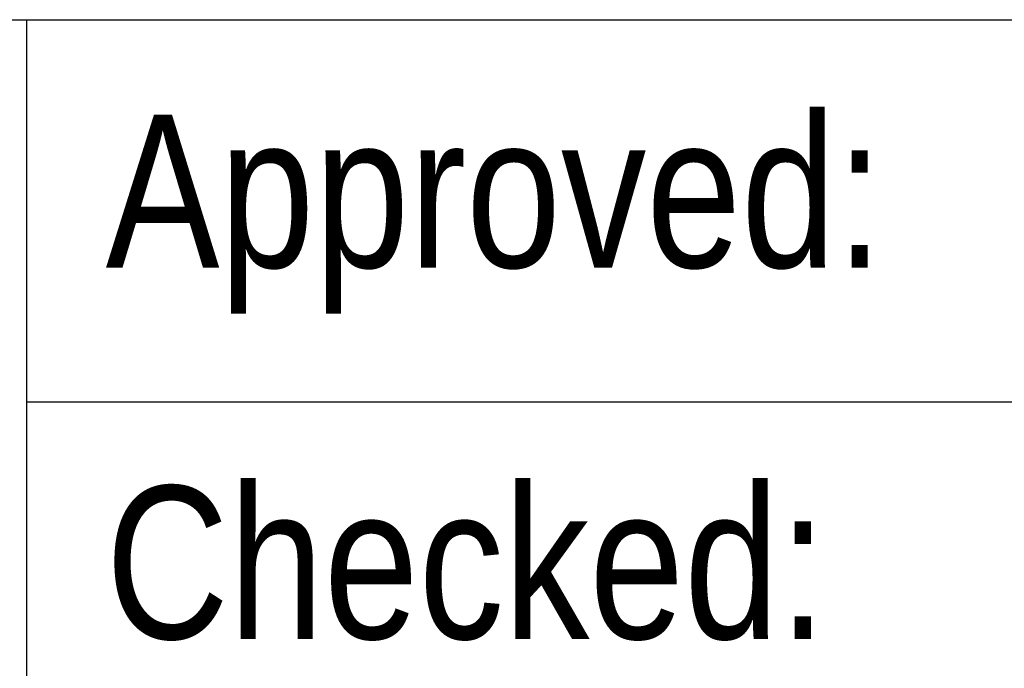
# Model space of a CAD drawing. Header units: millimetres. Extents: x 14844 to 15142, y 1964 to 2174.
# Tile 12 of 19: x 15068 to 15081, y 1981 to 1989. Entities that reach past the tile are written whole.
import ezdxf

# ---------------------------------------------------------------- set-up
doc = ezdxf.new("R2010")
doc.units = ezdxf.units.MM
doc.header["$LTSCALE"] = 30.734
doc.layers.add('07 图框', color=15, linetype='CONTINUOUS')
doc.styles.add('ST1', font='arial.ttf', dxfattribs={"width": 0.8})

msp = doc.modelspace()

# ---------------------------------------------------------------- linework, layer by layer
at = {"layer": '07 图框'}
for p, q in [((15046.035, 1989.2673), (15136.035, 1989.2673)), ((15068.035, 1969.2673), (15068.035, 1989.2673)), ((15068.035, 1984.2673), (15108.035, 1984.2673))]:
    msp.add_line(p, q, dxfattribs=at)

# ---------------------------------------------------------------- texts
at = {"layer": '07 图框', "char_height": 2, "width": 9.567146, "attachment_point": 1, "style": 'ST1'}
for s, insert in [('Approved:', (15069.0679, 1988.0237)), ('Checked:', (15069.0679, 1983.1646))]:
    msp.add_mtext(s, dxfattribs=dict(at, insert=insert))

doc.saveas('drawing.dxf')
